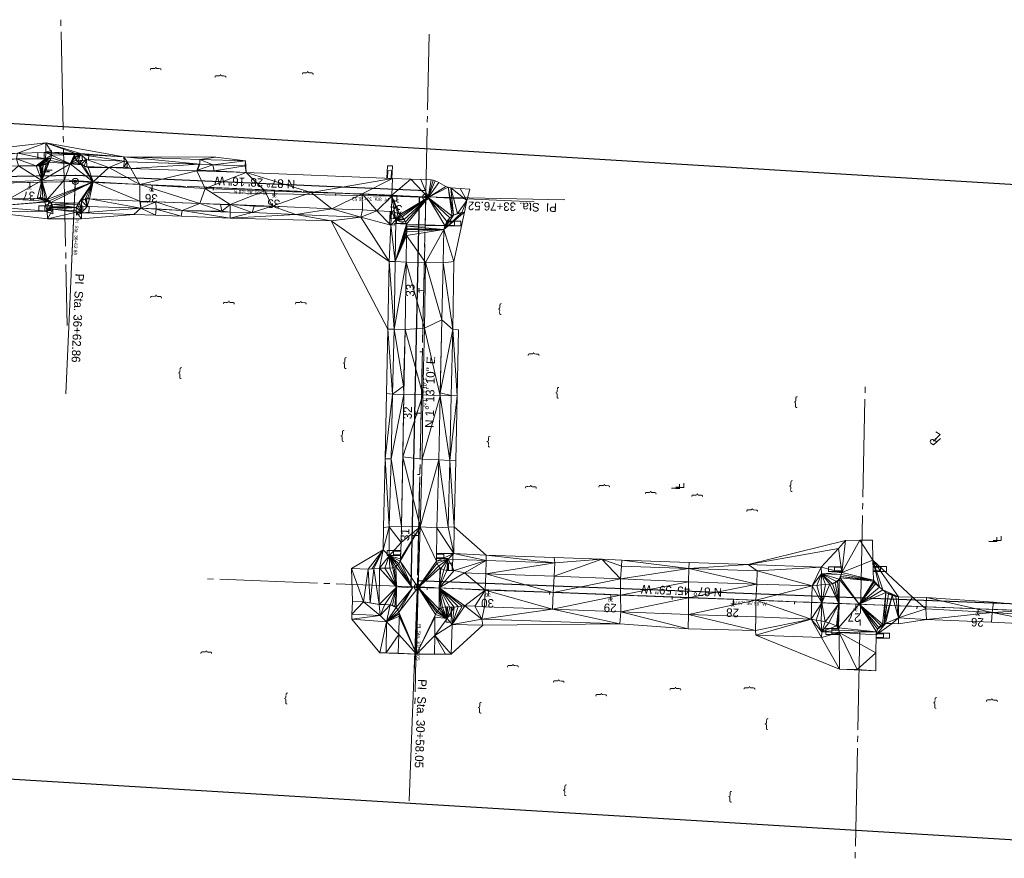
# Model space of a CAD drawing. Extents: x 2399984 to 2508823, y 556481 to 592637.
# Tile 59 of 158: x 2445104 to 2445907, y 557802 to 558486. Entities that reach past the tile are written whole.
import ezdxf
from ezdxf.enums import TextEntityAlignment as Align

# ---------------------------------------------------------------- set-up
doc = ezdxf.new("R2010")
doc.units = 0
doc.header["$MEASUREMENT"] = 0
doc.linetypes.add('cl20', pattern=[100, 5, -5, 80, -5, 5])
doc.linetypes.add('cl50', pattern=[100, 7.5, -7.5, 70, -7.5, 7.5])
for name, color, linetype, lineweight in [('DT_X_Triangles', 91, 'Continuous', 0), ('DV_X_Property_Line', 7, 'Continuous', 0), ('DV_X_Property_Line (Construction)', 7, 'Continuous', 0), ('DV_X_Text', 7, 'Continuous', 0), ('GE_P_CL_20', 7, 'cl20', 13), ('GE_P_CL_50', 7, 'cl50', 13), ('PV_P_Curb_Ramp', 120, 'Continuous', 13), ('RW_X_CL_20', 6, 'cl20', 0)]:
    doc.layers.add(name, color=color, linetype=linetype, lineweight=lineweight)
for name, color, linetype, lineweight, plot in [('GK_Visualization', 30, 'Continuous', 13, False), ('SC_Scratch1', 7, 'Continuous', 0, False), ('SC_Scratch2', 7, 'Continuous', 0, False)]:
    doc.layers.add(name, color=color, linetype=linetype, lineweight=lineweight, plot=plot)
doc.styles.add('Slanted-Normal LS 0.50', font='font31.shx', dxfattribs={"height": 0.14})
doc.styles.add('Style-font30', font='font30.shx')
doc.styles.add('Style-font31', font='font31.shx')

# ---------------------------------------------------------------- blocks, each defined once
blk = doc.blocks.new('X_33')
at = {"layer": 'GK_Visualization', "color": 1, "linetype": 'Continuous', "lineweight": 0}
for p, q in [((-0.07, -0.07), (0.07, 0.07)), ((-0.07, 0.07), (0.07, -0.07))]:
    blk.add_line(p, q, dxfattribs=at)
blk = doc.blocks.new('X_34')
at = {"layer": 'GK_Visualization', "color": 1, "linetype": 'Continuous', "lineweight": 0}
for p, q in [((-0.07, -0.07), (0.07, 0.07)), ((-0.07, 0.07), (0.07, -0.07))]:
    blk.add_line(p, q, dxfattribs=at)
blk = doc.blocks.new('X_35')
at = {"layer": 'GK_Visualization', "color": 1, "linetype": 'Continuous', "lineweight": 0}
for p, q in [((-0.07, -0.07), (0.07, 0.07)), ((-0.07, 0.07), (0.07, -0.07))]:
    blk.add_line(p, q, dxfattribs=at)
blk = doc.blocks.new('PLM_7')
at = {"layer": 'DV_X_Property_Line', "color": 7, "linetype": 'Continuous', "lineweight": 0}
blk.add_line((-0.04, 0.031), (0.025, 0.031), dxfattribs=at)
at = {"layer": 'DV_X_Property_Line', "color": 7, "linetype": 'Continuous', "lineweight": 0, "flags": 128}
for points in [[(-0.061, -0.048), (-0.022, 0.1), (0.03, 0.1)], [(0.013, 0.048), (-0.026, -0.1), (0.061, -0.1)]]:
    blk.add_lwpolyline(points, dxfattribs=at)
at = {"layer": 'DV_X_Property_Line', "color": 7, "linetype": 'Continuous', "lineweight": 0, "extrusion": (0, 0, -1)}
blk.add_arc((-0.024, 0.066), 0.0345, 98.6719, 269.529, dxfattribs=at)
at = {"layer": 'DV_X_Property_Line (Construction)', "color": 7, "linetype": 'Continuous', "lineweight": 30}
blk.add_point((0, 0), dxfattribs=at)

msp = doc.modelspace()

# ---------------------------------------------------------------- linework, layer by layer
at = {"layer": 'GE_P_CL_20'}
for p, q in [((2445148.88, 558354.26), (2443880.06, 558327.82)), ((2445434.95, 558341.62), (2445148.88, 558354.26)), ((2445428.17, 558023.23), (2445434.95, 558341.62)), ((2445970.84, 558002.07), (2445428.17, 558023.23))]:
    msp.add_line(p, q, dxfattribs=at)
at = {"layer": 'GE_P_CL_20', "linetype": 'Continuous'}
for p, q in [((2445111.75, 558353.48), (2445111.79, 558351.48)), ((2445148.83, 558353.26), (2445145.82, 558284.94)), ((2445161.73, 558353.69), (2445161.64, 558351.69)), ((2445211.68, 558351.48), (2445211.59, 558349.48)), ((2445261.63, 558349.28), (2445261.54, 558347.28)), ((2445311.58, 558347.07), (2445311.49, 558345.07)), ((2445361.53, 558344.86), (2445361.45, 558342.87)), ((2445433.95, 558341.64), (2445365.65, 558343.1)), ((2445411.48, 558342.66), (2445411.4, 558340.66)), ((2445434.38, 558315.11), (2445432.38, 558315.16)), ((2445433.32, 558265.12), (2445431.32, 558265.17)), ((2445432.25, 558215.14), (2445430.25, 558215.18)), ((2445431.19, 558165.15), (2445429.19, 558165.19)), ((2445430.13, 558115.16), (2445428.13, 558115.2)), ((2445429.06, 558065.17), (2445427.06, 558065.21)), ((2445428.13, 558022.23), (2445425.45, 557953.44)), ((2445436.22, 558022.92), (2445436.14, 558020.92)), ((2445486.18, 558020.97), (2445486.1, 558018.97)), ((2445536.14, 558019.02), (2445536.06, 558017.02)), ((2445586.1, 558017.07), (2445586.03, 558015.07)), ((2445636.07, 558015.12), (2445635.99, 558013.13)), ((2445686.03, 558013.18), (2445685.95, 558011.18)), ((2445735.99, 558011.23), (2445735.91, 558009.23)), ((2445785.95, 558009.28), (2445785.87, 558007.28)), ((2445835.91, 558007.33), (2445835.84, 558005.33)), ((2445885.88, 558005.38), (2445885.8, 558003.38))]:
    msp.add_line(p, q, dxfattribs=at)
for centre in [(2445148.88, 558354.26), (2445434.95, 558341.62), (2445428.17, 558023.23)]:
    msp.add_circle(centre, 1, dxfattribs=at)
at = {"layer": 'GE_P_CL_50'}
for p, q in [((2445148.88, 558354.26), (2443880.06, 558327.82)), ((2445434.95, 558341.62), (2445148.88, 558354.26)), ((2445428.17, 558023.23), (2445434.95, 558341.62)), ((2445970.84, 558002.07), (2445428.17, 558023.23))]:
    msp.add_line(p, q, dxfattribs=at)
at = {"layer": 'GE_P_CL_50', "linetype": 'Continuous'}
for p, q in [((2445111.75, 558353.48), (2445111.85, 558348.48)), ((2445148.77, 558351.76), (2445141.23, 558180.97)), ((2445211.68, 558351.48), (2445211.46, 558346.49)), ((2445548.57, 558339.2), (2445261.7, 558345.31)), ((2445311.58, 558347.07), (2445311.36, 558342.08)), ((2445411.48, 558342.66), (2445411.26, 558337.66)), ((2445433.32, 558265.12), (2445428.32, 558265.23)), ((2445431.19, 558165.15), (2445426.19, 558165.25)), ((2445429.06, 558065.17), (2445424.06, 558065.28)), ((2445428.07, 558020.74), (2445421.36, 557848.76)), ((2445486.18, 558020.97), (2445485.98, 558015.97)), ((2445586.1, 558017.07), (2445585.91, 558012.08)), ((2445686.03, 558013.18), (2445685.83, 558008.18)), ((2445785.95, 558009.28), (2445785.76, 558004.28)), ((2445885.88, 558005.38), (2445885.68, 558000.39))]:
    msp.add_line(p, q, dxfattribs=at)
for centre in [(2445148.88, 558354.26), (2445434.95, 558341.62), (2445428.17, 558023.23)]:
    msp.add_circle(centre, 2.5, dxfattribs=at)
at = {"layer": 'PV_P_Curb_Ramp'}
for p, q in [((2445123.46, 558377.84), (2445118.46, 558377.69)), ((2445118.46, 558377.69), (2445118.52, 558372.74)), ((2445123.46, 558377.84), (2445129.44, 558379.47)), ((2445123.46, 558377.84), (2445129.46, 558377.91)), ((2445123.46, 558377.84), (2445123.52, 558372.76)), ((2445129.4, 558375.62), (2445129.46, 558377.79)), ((2445129.46, 558377.91), (2445129.44, 558379.47)), ((2445154.19, 558375.68), (2445148.27, 558374.72)), ((2445154.19, 558375.68), (2445148.5, 558377.41)), ((2445159.96, 558375.96), (2445151.76, 558376.42)), ((2445154.19, 558375.68), (2445154.82, 558371.73)), ((2445159.96, 558375.96), (2445159.73, 558372.02)), ((2445123.52, 558372.76), (2445118.52, 558372.74)), ((2445123.52, 558372.76), (2445128.97, 558372.82)), ((2445123.52, 558372.76), (2445126.61, 558369.23)), ((2445154.82, 558371.73), (2445150.29, 558371)), ((2445154.82, 558371.73), (2445152.34, 558368.97)), ((2445158.17, 558372.09), (2445153.49, 558368.1)), ((2445159.73, 558372.02), (2445158.19, 558372.11)), ((2445403.29, 558356.86), (2445403.74, 558367.09)), ((2445407.74, 558366.92), (2445403.74, 558367.09)), ((2445407.28, 558356.7), (2445407.74, 558366.92)), ((2445407.56, 558362.92), (2445403.56, 558363.1)), ((2445403.79, 558356.84), (2445404.06, 558363.08)), ((2445406.78, 558356.72), (2445407.06, 558362.94)), ((2445407.28, 558356.7), (2445403.29, 558356.86)), ((2445124.18, 558334.39), (2445119.18, 558334.33)), ((2445119.23, 558329.97), (2445119.18, 558334.33)), ((2445124.18, 558334.39), (2445128.98, 558337.08)), ((2445124.18, 558334.39), (2445130.18, 558334.46)), ((2445124.23, 558330.09), (2445124.18, 558334.39)), ((2445130.53, 558331.67), (2445130.18, 558334.46)), ((2445150.22, 558334.22), (2445160.21, 558333.91)), ((2445155.22, 558334.08), (2445151.15, 558336.08)), ((2445155.06, 558328.56), (2445155.22, 558334.08)), ((2445160.06, 558328.42), (2445160.21, 558333.91)), ((2445124.23, 558330.09), (2445119.23, 558329.97)), ((2445124.22, 558330.39), (2445130.56, 558330.46)), ((2445124.23, 558330.09), (2445130.67, 558327.79)), ((2445130.57, 558329.87), (2445130.53, 558331.67)), ((2445130.67, 558327.79), (2445130.57, 558329.87)), ((2445155.06, 558328.56), (2445149.86, 558326.82)), ((2445149.9, 558328.7), (2445160.06, 558328.42)), ((2445405.8, 558329.76), (2445405.31, 558318.74)), ((2445406.3, 558329.73), (2445406.05, 558324.07)), ((2445409.28, 558329.33), (2445409.04, 558323.93)), ((2445409.78, 558329.2), (2445409.54, 558323.91)), ((2445409.31, 558318.57), (2445405.31, 558318.74)), ((2445417.17, 558323.57), (2445405.55, 558324.09)), ((2445409.31, 558318.57), (2445409.39, 558319.91)), ((2445409.39, 558319.91), (2445419.25, 558319.48)), ((2445411.17, 558323.84), (2445411, 558319.84)), ((2445411.02, 558320.34), (2445419.09, 558319.99)), ((2445411.15, 558323.34), (2445417.5, 558323.06)), ((2445411.17, 558323.84), (2445417.17, 558323.57)), ((2445417.17, 558323.57), (2445417.5, 558323.06)), ((2445417.5, 558323.06), (2445419.09, 558319.99)), ((2445419.09, 558319.99), (2445419.25, 558319.48)), ((2445450.43, 558317.95), (2445450.62, 558318.45)), ((2445450.43, 558317.95), (2445463.48, 558317.95)), ((2445450.62, 558318.45), (2445452.15, 558321.45)), ((2445450.62, 558318.45), (2445458.48, 558318.45)), ((2445452.15, 558321.45), (2445452.48, 558321.95)), ((2445452.15, 558321.45), (2445458.48, 558321.45)), ((2445452.48, 558321.95), (2445463.48, 558321.95)), ((2445458.48, 558317.95), (2445458.48, 558321.95)), ((2445463.48, 558317.95), (2445463.48, 558321.95)), ((2445414.6, 558052.99), (2445403.54, 558052.99)), ((2445403.54, 558048.99), (2445403.54, 558052.99)), ((2445408.54, 558048.99), (2445408.54, 558052.99)), ((2445414.58, 558052.49), (2445408.54, 558052.49)), ((2445414.6, 558052.99), (2445414.48, 558048.99)), ((2445414.48, 558048.99), (2445403.54, 558048.99)), ((2445414.49, 558049.49), (2445408.54, 558049.49)), ((2445443.75, 558050.56), (2445443.74, 558046.56)), ((2445443.74, 558047.06), (2445449.75, 558047.06)), ((2445443.74, 558046.56), (2445453.04, 558046.57)), ((2445443.75, 558050.56), (2445457.08, 558050.57)), ((2445443.75, 558050.06), (2445449.75, 558050.06)), ((2445449.75, 558050.56), (2445449.75, 558046.56)), ((2445453.04, 558046.57), (2445452.94, 558036.79)), ((2445457.08, 558050.57), (2445456.94, 558036.72)), ((2445452.94, 558036.79), (2445453.44, 558036.78)), ((2445457, 558042.6), (2445453, 558042.64)), ((2445453.5, 558042.63), (2445453.44, 558036.78)), ((2445453.44, 558036.78), (2445456.44, 558036.73)), ((2445456.5, 558042.6), (2445456.44, 558036.73)), ((2445456.44, 558036.73), (2445456.94, 558036.72)), ((2445775.1, 558039.8), (2445763.7, 558039.59)), ((2445763.7, 558035.83), (2445763.7, 558039.59)), ((2445768.7, 558035.83), (2445768.7, 558039.68)), ((2445775.11, 558039.3), (2445768.7, 558039.18)), ((2445768.7, 558036.33), (2445774.64, 558036.33)), ((2445774.64, 558035.83), (2445775.1, 558039.8)), ((2445800.08, 558039.83), (2445811.09, 558039.83)), ((2445800.08, 558039.83), (2445800.18, 558035.83)), ((2445800.1, 558039.33), (2445806.09, 558039.33)), ((2445800.17, 558036.33), (2445806.09, 558036.33)), ((2445806.09, 558039.83), (2445806.09, 558035.83)), ((2445811.09, 558039.83), (2445811.09, 558035.83)), ((2445763.7, 558035.83), (2445774.64, 558035.83)), ((2445800.18, 558035.83), (2445811.09, 558035.83)), ((2445451.71, 557994.5), (2445452.2, 558006.95)), ((2445452.41, 557999.48), (2445452.7, 558006.93)), ((2445455.41, 557999.57), (2445455.69, 558006.74)), ((2445455.72, 557994.55), (2445456.19, 558006.72)), ((2445451.91, 557999.5), (2445455.91, 557999.55)), ((2445451.71, 557994.5), (2445455.72, 557994.55)), ((2445761.44, 557989.42), (2445772, 557989.42)), ((2445761.44, 557989.42), (2445761.46, 557984.42)), ((2445766.44, 557989.42), (2445766.46, 557984.42)), ((2445766.45, 557988.92), (2445772.07, 557988.92)), ((2445772, 557989.42), (2445772.07, 557988.92)), ((2445772.07, 557988.92), (2445772.46, 557986.22)), ((2445761.46, 557984.42), (2445772.46, 557984.42)), ((2445766.46, 557984.92), (2445772.46, 557984.92)), ((2445772.46, 557986.22), (2445772.46, 557984.92)), ((2445772.46, 557984.92), (2445772.46, 557984.42)), ((2445802.46, 557981.58), (2445813.46, 557981.58)), ((2445802.47, 557982.08), (2445808.46, 557982.08)), ((2445802.54, 557985.08), (2445808.46, 557985.08)), ((2445802.61, 557985.58), (2445813.46, 557985.58)), ((2445808.46, 557981.58), (2445808.46, 557985.58)), ((2445813.46, 557981.58), (2445813.46, 557985.58))]:
    msp.add_line(p, q, dxfattribs=at)
at = {"layer": 'PV_P_Curb_Ramp', "flags": 128}
for points in [[(2445149.86, 558326.82), (2445149.85, 558329.33), (2445149.79, 558330.05)], [(2445452.2, 558006.95), (2445452.7, 558006.93), (2445455.69, 558006.74), (2445456.19, 558006.72)], [(2445802.61, 557985.58), (2445802.54, 557985.08), (2445802.47, 557982.08), (2445802.46, 557981.58)]]:
    msp.add_lwpolyline(points, dxfattribs=at)
at = {"layer": 'PV_P_Curb_Ramp'}
for centre, radius, start, end in [((2445121.25, 558375.38), 8.15, 311.06671, 1.71803), ((2445122.18, 558332.37), 8.27, 14.61009, 34.66785), ((2445405.58, 558313.91), 15.85, 74.64226, 89.20677)]:
    msp.add_arc(centre, radius, start, end, dxfattribs=at)
at = {"layer": 'PV_P_Curb_Ramp', "extrusion": (0, 0, -1)}
for centre, radius, start, end in [((-2445154.77, 558375.52), 6.56, 353.01452, 16.76419), ((-2445155.65, 558376.32), 7.55, 315.1937, 347.79015), ((-2445164.14, 558383.04), 18.35, 305.48167, 318.99598), ((-2445158.52, 558331.26), 8.81, 352.14434, 33.22522)]:
    msp.add_arc(centre, radius, start, end, dxfattribs=at)
at = {"layer": 'RW_X_CL_20'}
for p, q in [((2445137.18, 558486.34), (2445142.38, 558236.78)), ((2445426.14, 557927.78), (2445437.78, 558474.62)), ((2443880.06, 558327.82), (2445148.88, 558354.26)), ((2445148.88, 558354.26), (2445524.23, 558337.68)), ((2445785.41, 557801.75), (2445793.68, 558190.24)), ((2445256.83, 558029.92), (2446030.73, 557999.73))]:
    msp.add_line(p, q, dxfattribs=at)
at = {"layer": 'SC_Scratch1', "color": 4, "lineweight": 30}
for p, q in [((2446097.2, 558340.62), (2445010.62, 558406.67)), ((2446076.38, 557806.75), (2445077.09, 557867.49))]:
    msp.add_line(p, q, dxfattribs=at)
at = {"layer": 'SC_Scratch2', "color": 4, "linetype": 'Continuous', "lineweight": 30}
for p, q in [((2445148.77, 558359.26), (2443879.96, 558332.82)), ((2445435.17, 558346.62), (2445149.1, 558359.25)), ((2445423.17, 558023.34), (2445429.95, 558341.73)), ((2445971.03, 558007.06), (2445428.36, 558028.23))]:
    msp.add_line(p, q, dxfattribs=at)

# ---------------------------------------------------------------- block references
at = {"layer": 'DV_X_Property_Line', "color": 7, "linetype": 'Continuous', "lineweight": 0, "xscale": 50.00000000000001, "yscale": 50.00000000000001, "zscale": 50.00000000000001, "rotation": 148.0173766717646}
msp.add_blockref('PLM_7', (2445851.15, 558144.05), dxfattribs=at)
at = {"layer": 'GK_Visualization', "color": 1, "linetype": 'Continuous', "lineweight": 0}
for name, p in [('X_35', (2445148.88, 558354.26)), ('X_34', (2445434.95, 558341.62)), ('X_33', (2445428.17, 558023.23))]:
    msp.add_blockref(name, p, dxfattribs=at)

# ---------------------------------------------------------------- texts
at = {"layer": 'DV_X_Text', "style": 'Slanted-Normal LS 0.50'}
for s, rotation, p in [('}', 88.78052, (2445213.72, 558446.44)), ('}', 88.78052, (2445266.61, 558440.45)), ('}', 88.78052, (2445337.79, 558442.96)), ('L', 271.1936, (2445124.55, 558360.82)), ('L', 271.1936, (2445126.82, 558362.12)), ('}', 88.78052, (2445214.03, 558260.47)), ('}', 88.78052, (2445273.39, 558255.52)), ('}', 88.78052, (2445332.1, 558255.38)), ('}', 177.76645, (2445495.38, 558249.25)), ('}', 88.78052, (2445522.15, 558213.45)), ('}', 177.76645, (2445368.79, 558205.16)), ('}', 177.76645, (2445234.3, 558197)), ('}', 177.76645, (2445542.24, 558180.89)), ('}', 177.76645, (2445736.9, 558173.29)), ('}', 177.76645, (2445366.88, 558145.7)), ('}', 177.76645, (2445486.16, 558141.05)), ('}', 177.76645, (2445732.91, 558104.77)), ('}', 88.78052, (2445519.85, 558105.11)), ('}', 88.78052, (2445579.83, 558106.01)), ('}', 88.78052, (2445617.71, 558100.35)), ('L', 88.78052, (2445639.02, 558105.2)), ('L', 88.78052, (2445642.53, 558105.95)), ('}', 88.78052, (2445655.67, 558098.2)), ('}', 88.78052, (2445700.56, 558086.13)), ('L', 88.78052, (2445897.87, 558061.81)), ('L', 88.78052, (2445901.39, 558062.56)), ('}', 88.78052, (2445255.02, 557970.16)), ('}', 88.78052, (2445505.31, 557959.07)), ('}', 88.78052, (2445542.6, 557946.51)), ('}', 88.78052, (2445637.85, 557940.33)), ('}', 88.78052, (2445698.36, 557940.9)), ('}', 177.76645, (2445320.8, 557931.36)), ('}', 88.78052, (2445577.37, 557935.38)), ('}', 177.76645, (2445850.5, 557927.71)), ('}', 88.78052, (2445896.17, 557930.98)), ('}', 177.76645, (2445478.98, 557923.86)), ('}', 177.76645, (2445713.07, 557910.54)), ('}', 177.76645, (2445548.45, 557856.44)), ('}', 177.76645, (2445683.29, 557851.18))]:
    msp.add_text(s, height=7, rotation=rotation, dxfattribs=at).set_placement(p, align=Align.MIDDLE_CENTER)
at = {"layer": 'GE_P_CL_20', "linetype": 'Continuous', "style": 'Style-font31'}
for s, rotation, p in [('37', 181.1936, (2445111.44, 558350.48)), ('36', 177.47113, (2445211.45, 558348.49)), ('35', 177.47113, (2445311.37, 558344.08)), ('34', 177.47113, (2445411.22, 558339.67)), ('33', 88.78052, (2445430.32, 558265.23)), ('32', 88.78052, (2445428.19, 558165.21)), ('31', 88.78052, (2445426.07, 558065.45)), ('30', 177.76645, (2445485.92, 558017.98)), ('29', 177.76645, (2445585.91, 558014.08)), ('28', 177.76645, (2445685.82, 558010.18)), ('27', 177.76645, (2445785.46, 558006.3)), ('26', 177.76645, (2445885.66, 558002.39))]:
    msp.add_text(s, height=2.8, rotation=rotation, dxfattribs=at).set_placement(p, align=Align.CENTER)
for s, rotation, p in [('N 87%%d 28\' 16" W', 357.47113, (2445292.06, 558346.53)), ('N 1%%d 13\' 10" E', 88.78052, (2445432.96, 558182.4)), ('N 87%%d 45\' 59" W', 357.76645, (2445699.66, 558011.24))]:
    msp.add_text(s, height=2.8, rotation=rotation, dxfattribs=at).set_placement(p, align=Align.TOP_CENTER)
for s, rotation, p in [('PI  Sta. 33+76.52', 178.78052, (2445404.92, 558340.86)), ('PI  Sta. 36+62.86', 267.47113, (2445148.95, 558324.22)), ('PI  Sta. 30+58.05', 267.76645, (2445428.4, 557993.2))]:
    msp.add_text(s, height=2.8, rotation=rotation, dxfattribs=at).set_placement(p)
at = {"layer": 'GE_P_CL_50', "linetype": 'Continuous', "style": 'Style-font31'}
for s, rotation, p in [('N 87%%d 28\' 16" W', 177.47113, (2445295.21, 558349.94)), ('N 1%%d 13\' 10" E', 88.78052, (2445435.06, 558182.35)), ('N 87%%d 45\' 59" W', 177.76645, (2445643.56, 558016.59))]:
    msp.add_text(s, height=7, rotation=rotation, dxfattribs=at).set_placement(p, align=Align.TOP_CENTER)
for s, rotation, p in [('37', 181.1936, (2445110.97, 558345.96)), ('36', 177.47113, (2445211.1, 558344)), ('35', 177.47113, (2445311.06, 558339.59)), ('34', 177.47113, (2445410.82, 558335.18)), ('33', 88.78052, (2445425.82, 558265.39)), ('32', 88.78052, (2445423.69, 558165.31)), ('31', 88.78052, (2445421.57, 558065.86)), ('30', 177.76645, (2445485.53, 558013.49)), ('29', 177.76645, (2445585.62, 558009.59)), ('28', 177.76645, (2445685.51, 558005.69)), ('27', 177.76645, (2445784.72, 558001.82)), ('26', 177.76645, (2445885.34, 557997.9))]:
    msp.add_text(s, height=7, rotation=rotation, dxfattribs=at).set_placement(p, align=Align.CENTER)
for s, rotation, p in [('PI  Sta. 33+76.52', 178.78052, (2445542.03, 558336.38)), ('PI  Sta. 36+62.86', 267.47113, (2445149.07, 558279.17)), ('PI  Sta. 30+58.05', 267.76645, (2445428.74, 557948.15))]:
    msp.add_text(s, height=7, rotation=rotation, dxfattribs=at).set_placement(p)
at = {"layer": 'GK_Visualization', "color": 1, "style": 'Style-font30'}
for s, p in [('TEMP12', (2445148.88, 558354.26)), ('TEMP11', (2445434.95, 558341.62)), ('TEMP10', (2445428.17, 558023.23))]:
    msp.add_text(s, height=0.14, dxfattribs=at).set_placement(p, align=Align.RIGHT)

# ---------------------------------------------------------------- meshes
at = {"layer": 'DT_X_Triangles'}
mesh = msp.add_polyface(dxfattribs=at)
corners = [(2445033.35, 558333.34), (2445072.12, 558339.49), (2445078.7, 558333.87), (2445034.35, 558352.75), (2445087.7, 558353.67), (2445034.84, 558329.09), (2445078.75, 558329.17), (2445036.78, 558375.83), (2445124.88, 558385.68), (2445101.67, 558377.27), (2445042.72, 558371.14), (2445100.93, 558372.62), (2445047.22, 558365.84), (2445102.7, 558367.04), (2445095, 558339.99), (2445126.1, 558330.11), (2445127.38, 558337.85), (2445123.98, 558337.48), (2445126.17, 558323.88), (2445121.69, 558355.02), (2445117.87, 558340.5), (2445124.53, 558372.77), (2445117.1, 558367.05), (2445125.03, 558377.86), (2445118.45, 558367.2), (2445119.67, 558366.95), (2445120.61, 558341.37), (2445118.38, 558340.56), (2445118.89, 558340.64), (2445119.46, 558367.17), (2445120.12, 558340.78), (2445120.47, 558367.13), (2445121.36, 558340.88), (2445122.36, 558340.78), (2445121.59, 558367.24), (2445121.86, 558340.86)]
mesh.append_faces([[corners[k] for k in face] for face in [(0, 1, 2), (3, 4, 1), (5, 2, 6), (7, 8, 9), (7, 9, 10), (10, 9, 11), (10, 11, 12), (12, 13, 4), (12, 11, 13), (1, 14, 2), (1, 4, 14), (2, 15, 6), (2, 14, 16), (2, 16, 17), (2, 17, 15), (6, 15, 18), (4, 19, 14), (4, 13, 19), (14, 19, 20), (14, 20, 16), (11, 21, 22), (11, 22, 13), (11, 9, 21), (9, 8, 23), (9, 23, 21), (13, 22, 19), (22, 24, 25), (22, 25, 19), (22, 21, 24), (20, 19, 26), (20, 26, 27), (20, 27, 16), (27, 26, 28), (24, 21, 29), (24, 29, 25), (28, 26, 30), (29, 31, 25), (25, 31, 19), (30, 26, 32), (30, 32, 33), (31, 34, 19), (26, 35, 32)]])
mesh = msp.add_polyface(dxfattribs=at)
corners = [(2445119.46, 558367.17), (2445124.53, 558372.77), (2445120.47, 558367.13), (2445121.59, 558367.24), (2445122.69, 558367.52), (2445121.69, 558355.02), (2445125.26, 558368.39), (2445126.43, 558369.09), (2445127.5, 558370.11), (2445144.7, 558368.54), (2445124.49, 558368.71), (2445125.03, 558377.86), (2445129.41, 558375.72), (2445129.16, 558373.53), (2445128.4, 558371.44), (2445124.88, 558385.68), (2445153.09, 558377.17), (2445148.5, 558377.41), (2445129.49, 558378.24), (2445129.45, 558376.98), (2445148.27, 558376.19), (2445148.38, 558376.8), (2445148.29, 558374.62), (2445148.65, 558373.48), (2445149.63, 558371.82), (2445151, 558370.23), (2445152.73, 558368.64), (2445154.07, 558367.72), (2445153.16, 558376.34)]
mesh.append_faces([[corners[k] for k in face] for face in [(0, 1, 2), (2, 1, 3), (3, 1, 4), (5, 4, 6), (5, 6, 7), (5, 7, 8), (5, 8, 9), (4, 10, 6), (4, 1, 10), (10, 7, 6), (10, 1, 7), (1, 11, 12), (1, 12, 13), (1, 13, 14), (1, 14, 8), (1, 8, 7), (15, 16, 17), (15, 17, 18), (15, 18, 11), (11, 18, 19), (11, 19, 12), (8, 14, 9), (14, 13, 9), (13, 12, 9), (12, 19, 20), (12, 20, 9), (19, 18, 20), (18, 17, 21), (18, 21, 20), (9, 20, 22), (9, 22, 23), (9, 23, 24), (9, 24, 25), (9, 25, 26), (9, 26, 27), (20, 21, 28), (20, 28, 22), (22, 28, 23), (21, 17, 16), (21, 16, 28), (23, 28, 24), (24, 28, 25)]])
mesh = msp.add_polyface(dxfattribs=at)
corners = [(2445124.88, 558385.68), (2445188.66, 558374.34), (2445153.09, 558377.17), (2445144.7, 558368.54), (2445154.07, 558367.72), (2445163.53, 558354), (2445151, 558370.23), (2445158.17, 558372.09), (2445154.03, 558368.56), (2445152.73, 558368.64), (2445153.16, 558376.34), (2445151.46, 558336.54), (2445152.44, 558337.64), (2445154.61, 558339.16), (2445154.13, 558338.51), (2445188.78, 558370.78), (2445156.18, 558366.77), (2445157.13, 558339.96), (2445158.52, 558333.96), (2445158.44, 558366.38), (2445159.56, 558365.64), (2445159.31, 558340.84), (2445157.94, 558340.05), (2445158.12, 558340.06), (2445160.64, 558339.98), (2445176.38, 558365.66), (2445201.6, 558338.16), (2445202.38, 558332.47), (2445201.62, 558351.68), (2445188.52, 558366.07), (2445194.31, 558364.93), (2445191.27, 558370.38), (2445191.17, 558366)]
mesh.append_faces([[corners[k] for k in face] for face in [(0, 1, 2), (3, 4, 5), (6, 7, 8), (6, 8, 9), (6, 10, 7), (11, 5, 12), (12, 5, 13), (12, 13, 14), (9, 8, 4), (2, 1, 10), (10, 15, 7), (10, 1, 15), (8, 7, 16), (8, 16, 4), (4, 16, 5), (14, 13, 17), (14, 17, 18), (13, 5, 17), (16, 7, 19), (16, 19, 20), (16, 20, 5), (17, 5, 21), (17, 21, 22), (17, 22, 18), (22, 21, 23), (22, 23, 18), (23, 21, 24), (23, 24, 18), (7, 15, 25), (7, 25, 19), (19, 25, 20), (21, 5, 24), (20, 25, 5), (24, 5, 26), (24, 26, 27), (5, 28, 26), (5, 25, 28), (25, 15, 29), (25, 29, 30), (29, 15, 31), (29, 31, 32), (1, 31, 15)]])
mesh = msp.add_polyface(dxfattribs=at)
corners = [(2445176.38, 558365.66), (2445194.31, 558364.93), (2445201.62, 558351.68), (2445188.52, 558366.07), (2445191.17, 558366), (2445188.66, 558374.34), (2445263.69, 558374.21), (2445250.6, 558372.23), (2445250.51, 558368.45), (2445191.27, 558370.38), (2445250.12, 558368.31), (2445248.14, 558363.03), (2445201.6, 558338.16), (2445214.66, 558337.64), (2445202.31, 558337.68), (2445250.6, 558336.36), (2445254.98, 558348.61), (2445248.78, 558363.46), (2445262.41, 558363.09), (2445288.31, 558361.56), (2445261.14, 558367.89), (2445287.93, 558370.99), (2445275.39, 558335.44), (2445303.63, 558346.63), (2445287.73, 558367), (2445275.39, 558335.37), (2445309.63, 558333.99), (2445341.46, 558345.2), (2445407.74, 558356.68), (2445358.39, 558332.04), (2445383.21, 558344.12), (2445407.35, 558343.01), (2445407.24, 558342.41), (2445395.06, 558330.39)]
mesh.append_faces([[corners[k] for k in face] for face in [(0, 1, 2), (3, 4, 1), (5, 6, 7), (5, 7, 8), (5, 8, 9), (4, 9, 1), (9, 10, 1), (9, 8, 10), (1, 11, 2), (1, 10, 11), (12, 13, 14), (12, 2, 15), (12, 15, 13), (2, 11, 16), (2, 16, 15), (11, 10, 8), (11, 8, 17), (11, 17, 18), (11, 18, 19), (11, 19, 16), (17, 20, 18), (17, 8, 20), (8, 7, 20), (7, 6, 21), (7, 21, 20), (15, 16, 22), (16, 19, 23), (16, 23, 22), (20, 24, 18), (20, 21, 24), (18, 24, 19), (25, 22, 23), (25, 23, 26), (24, 21, 19), (19, 27, 23), (19, 28, 27), (23, 27, 26), (26, 27, 29), (27, 28, 30), (27, 30, 29), (30, 31, 32), (30, 32, 33), (30, 28, 31)]])
mesh = msp.add_polyface(dxfattribs=at)
corners = [(2445118.38, 558340.56), (2445118.89, 558340.64), (2445127.38, 558337.85), (2445120.12, 558340.78), (2445122.36, 558340.78), (2445120.61, 558341.37), (2445121.69, 558355.02), (2445121.86, 558340.86), (2445121.36, 558340.88), (2445121.59, 558367.24), (2445122.69, 558367.52), (2445140.08, 558355.51), (2445126.11, 558339.66), (2445124.25, 558340.36), (2445144.7, 558368.54), (2445123.98, 558337.48), (2445126.1, 558330.11), (2445130.37, 558332.95), (2445130.53, 558331.67), (2445126.17, 558323.88), (2445129.8, 558335.65), (2445130.22, 558334.23), (2445163.53, 558354), (2445127.75, 558338.53), (2445149.85, 558329.33), (2445154.02, 558323.71), (2445129.03, 558336.98), (2445151.46, 558336.54), (2445150.82, 558335.55), (2445149.89, 558333.07), (2445149.74, 558330.42), (2445153.98, 558328.59), (2445152.44, 558337.64)]
mesh.append_faces([[corners[k] for k in face] for face in [(0, 1, 2), (1, 3, 2), (3, 4, 2), (5, 6, 4), (5, 4, 7), (8, 7, 4), (9, 10, 6), (6, 11, 12), (6, 12, 13), (6, 13, 4), (6, 14, 11), (4, 13, 2), (15, 2, 16), (13, 12, 2), (16, 17, 18), (16, 18, 19), (16, 2, 20), (16, 20, 21), (16, 21, 17), (12, 22, 23), (12, 23, 2), (12, 11, 22), (19, 24, 25), (19, 18, 24), (2, 26, 20), (2, 23, 26), (23, 22, 26), (26, 27, 28), (26, 28, 20), (26, 22, 27), (20, 28, 29), (20, 29, 21), (21, 29, 17), (17, 29, 18), (18, 29, 30), (18, 30, 24), (11, 14, 22), (30, 31, 24), (30, 29, 31), (29, 28, 31), (28, 27, 32), (28, 32, 31)]])
mesh = msp.add_polyface(dxfattribs=at)
corners = [(2445405.08, 558288.96), (2445406.46, 558318.67), (2445409.98, 558288.81), (2445409.18, 558233.6), (2445406.9, 558329.7), (2445410.58, 558322.9), (2445407.24, 558342.41), (2445409.58, 558329.25), (2445407.35, 558343.01), (2445436.87, 558341.28), (2445413.78, 558327.28), (2445412.13, 558328.25), (2445407.74, 558356.68), (2445422.75, 558356.02), (2445419.46, 558313.09), (2445419.25, 558310.18), (2445418.88, 558288.53), (2445419.27, 558319.4), (2445419.61, 558317.71), (2445419.67, 558316.01), (2445414.89, 558326.4), (2445415.82, 558325.42), (2445417.42, 558323.19), (2445418.5, 558321.35), (2445434.71, 558288.01), (2445433.97, 558234.44), (2445449.68, 558314.94), (2445450.62, 558318.46), (2445419.62, 558315.03), (2445431.06, 558355.79), (2445439.36, 558355.55)]
mesh.append_faces([[corners[k] for k in face] for face in [(0, 1, 2), (0, 2, 3), (1, 4, 5), (1, 5, 2), (4, 6, 7), (4, 7, 5), (6, 8, 9), (6, 9, 10), (6, 10, 11), (6, 11, 7), (8, 12, 13), (8, 13, 9), (7, 11, 5), (2, 14, 15), (2, 15, 16), (2, 5, 17), (2, 17, 18), (2, 18, 19), (2, 19, 14), (5, 11, 10), (5, 10, 20), (5, 20, 21), (5, 21, 22), (5, 22, 23), (5, 23, 17), (10, 9, 20), (20, 9, 21), (21, 9, 22), (22, 9, 23), (23, 9, 17), (16, 15, 24), (16, 24, 25), (15, 14, 26), (15, 26, 24), (17, 9, 27), (17, 27, 18), (14, 28, 26), (14, 19, 28), (18, 26, 19), (28, 19, 26), (13, 29, 9), (29, 30, 9)]])
mesh = msp.add_polyface(dxfattribs=at)
corners = [(2445419.61, 558317.71), (2445450.62, 558318.46), (2445449.68, 558314.94), (2445430.37, 558072.41), (2445445.66, 558127.11), (2445443.89, 558071.59), (2445443.72, 558044.32), (2445432.09, 558127.62), (2445446.76, 558179.24), (2445433.97, 558234.44), (2445434.71, 558288.01), (2445448.2, 558241.19), (2445449.32, 558287.72), (2445436.87, 558341.28), (2445439.36, 558355.55), (2445440.97, 558355.36), (2445442.53, 558354.92), (2445445.55, 558353.52), (2445451.49, 558350.23), (2445453.25, 558349.57), (2445456.5, 558326.02), (2445454.66, 558324.5), (2445452.31, 558321.7), (2445457.81, 558050.52), (2445453.15, 558045.84), (2445444.16, 558042.57), (2445453.35, 558072.03), (2445445.43, 558040.25), (2445447.33, 558038.42), (2445446.68, 558038.93), (2445454.69, 558126.43), (2445446.86, 558181.85), (2445455.82, 558179.56), (2445457.17, 558233.3), (2445449.68, 558037.23), (2445458.03, 558288.81), (2445457.56, 558326.72), (2445452.29, 558036.8), (2445458.09, 558036.7), (2445455.34, 558349.17)]
mesh.append_faces([[corners[k] for k in face] for face in [(0, 1, 2), (3, 4, 5), (3, 5, 6), (7, 8, 4), (9, 10, 11), (9, 11, 8), (10, 2, 12), (10, 12, 11), (13, 14, 15), (13, 15, 16), (13, 16, 17), (13, 17, 18), (13, 18, 19), (13, 19, 20), (13, 20, 21), (13, 21, 22), (13, 22, 1), (6, 5, 23), (6, 23, 24), (6, 24, 25), (5, 4, 26), (5, 26, 23), (25, 24, 27), (27, 24, 28), (27, 28, 29), (4, 8, 30), (4, 30, 26), (8, 31, 32), (8, 32, 30), (8, 11, 31), (31, 11, 33), (31, 33, 32), (28, 24, 34), (11, 12, 33), (12, 2, 35), (12, 35, 33), (2, 1, 22), (2, 22, 21), (2, 21, 36), (34, 24, 37), (37, 24, 38), (19, 39, 36)]])
mesh = msp.add_polyface(dxfattribs=at)
corners = [(2445149.85, 558329.33), (2445153.98, 558328.59), (2445154.02, 558323.71), (2445152.44, 558337.64), (2445154.13, 558338.51), (2445158.52, 558333.96), (2445202.38, 558332.47), (2445196.84, 558327.39), (2445160.64, 558339.98), (2445202.38, 558332.46), (2445214.36, 558326.85), (2445201.6, 558338.16), (2445202.31, 558337.68), (2445214.66, 558337.64), (2445214.98, 558332.04), (2445215, 558331.66), (2445235.49, 558326), (2445250.6, 558336.36), (2445236.27, 558330.52), (2445215.05, 558332.04), (2445268.49, 558329.96), (2445275.31, 558329.35), (2445275.29, 558324.26), (2445275.39, 558335.37), (2445267.43, 558335.54), (2445275.39, 558335.44), (2445293.33, 558328.82), (2445309.63, 558333.99), (2445294.87, 558334.19), (2445328.97, 558327.23), (2445358.39, 558332.04), (2445381.88, 558325.05), (2445383.21, 558344.12), (2445383.23, 558331.07), (2445395.06, 558330.39), (2445407.24, 558342.41), (2445406.9, 558329.7)]
mesh.append_faces([[corners[k] for k in face] for face in [(0, 1, 2), (3, 4, 1), (1, 4, 5), (1, 5, 6), (1, 6, 7), (5, 8, 6), (7, 6, 9), (7, 9, 10), (11, 12, 6), (12, 13, 6), (6, 13, 14), (6, 14, 9), (9, 14, 15), (9, 15, 10), (10, 15, 16), (13, 17, 18), (13, 18, 19), (13, 19, 14), (14, 19, 15), (15, 19, 18), (15, 18, 16), (18, 17, 20), (18, 20, 21), (18, 21, 22), (17, 23, 24), (17, 24, 20), (17, 25, 23), (24, 23, 20), (20, 23, 21), (22, 21, 26), (21, 23, 26), (23, 27, 28), (23, 28, 26), (26, 28, 27), (26, 27, 29), (27, 30, 29), (29, 30, 31), (30, 32, 33), (30, 33, 31), (31, 33, 34), (32, 34, 33), (34, 35, 36)]])
mesh = msp.add_polyface(dxfattribs=at)
corners = [(2445449.68, 558314.94), (2445457.56, 558326.72), (2445464.44, 558329.04), (2445466.73, 558329.13), (2445458.03, 558288.81), (2445453.15, 558045.84), (2445457.81, 558050.52), (2445484.17, 558044.73), (2445458.09, 558036.7), (2445453.25, 558349.57), (2445456.5, 558326.02), (2445453.35, 558072.03), (2445458.19, 558072.23), (2445454.69, 558126.43), (2445454.66, 558324.5), (2445456.53, 558326.01), (2445455.82, 558179.56), (2445460.69, 558179.39), (2445459.48, 558126.19), (2445455.34, 558349.17), (2445463.08, 558348.52), (2445468.53, 558338.68), (2445460.87, 558328.26), (2445457.17, 558233.3), (2445461.68, 558233.29), (2445484.31, 558049.3), (2445466.63, 558034.91), (2445470.83, 558347.88), (2445484.08, 558034.04), (2445540.33, 558042.95), (2445539.83, 558047.31), (2445539.72, 558031.97), (2445578.55, 558046.07), (2445595.01, 558045.2), (2445594.61, 558040.34), (2445593.92, 558029.92), (2445649.63, 558038.32), (2445649.92, 558043.21), (2445698.04, 558041.54), (2445705.52, 558036.46), (2445777.57, 558061.11), (2445771.86, 558054.73), (2445757.62, 558039.31), (2445774.56, 558035.17)]
mesh.append_faces([[corners[k] for k in face] for face in [(0, 1, 2), (0, 2, 3), (0, 3, 4), (5, 6, 7), (5, 7, 8), (9, 1, 10), (11, 12, 6), (11, 13, 12), (14, 10, 15), (14, 15, 1), (13, 16, 17), (13, 17, 18), (13, 18, 12), (19, 20, 21), (19, 21, 22), (19, 22, 1), (16, 23, 17), (10, 1, 15), (23, 24, 17), (1, 22, 2), (6, 12, 25), (6, 25, 7), (8, 7, 26), (22, 21, 2), (20, 27, 21), (2, 21, 3), (26, 7, 28), (28, 7, 29), (7, 25, 29), (25, 30, 29), (31, 29, 32), (30, 32, 29), (32, 33, 34), (32, 34, 35), (34, 33, 36), (33, 37, 36), (36, 37, 38), (36, 38, 39), (38, 40, 41), (38, 41, 42), (38, 42, 39), (42, 41, 43)]])
mesh = msp.add_polyface(dxfattribs=at)
corners = [(2445153.98, 558328.59), (2445196.84, 558327.39), (2445154.02, 558323.71), (2445235.49, 558326), (2445236.27, 558330.52), (2445275.29, 558324.26), (2445293.33, 558328.82), (2445328.97, 558327.23), (2445357.87, 558322.19), (2445381.88, 558325.05), (2445405.08, 558288.96), (2445404.16, 558233.6), (2445374.4, 558038.28), (2445400.14, 558053.55), (2445387.92, 558037.85), (2445384.17, 558011.05), (2445375.09, 558011.44), (2445374.56, 557996.89), (2445374.77, 558000.99), (2445397.79, 557999.92), (2445402.93, 557994.85), (2445397.58, 557969.53), (2445395.06, 558330.39), (2445406.46, 558318.67), (2445389.61, 558010.18), (2445396.96, 558009), (2445392.63, 558038.22), (2445391.19, 558038.14), (2445397.35, 558038.59), (2445406.9, 558329.7), (2445411.1, 558023.01), (2445401.47, 558008.86), (2445401.5, 558038.64), (2445411.14, 558023.32), (2445405.04, 558048.62), (2445402.58, 557969.62), (2445412.42, 557969.32), (2445405.97, 558008.72), (2445400.36, 558071.82), (2445405.21, 558072.3), (2445401.83, 558127.93), (2445405.65, 558038.61)]
mesh.append_faces([[corners[k] for k in face] for face in [(0, 1, 2), (3, 4, 5), (5, 6, 7), (5, 7, 8), (7, 9, 8), (8, 9, 10), (8, 10, 11), (12, 13, 14), (12, 14, 15), (12, 15, 16), (17, 18, 19), (17, 19, 20), (17, 20, 21), (18, 15, 19), (18, 16, 15), (9, 22, 23), (9, 23, 10), (15, 14, 24), (15, 24, 25), (15, 25, 19), (14, 26, 24), (14, 13, 27), (14, 27, 26), (24, 26, 25), (27, 13, 26), (26, 13, 28), (26, 28, 25), (22, 29, 23), (25, 28, 30), (25, 30, 31), (25, 31, 19), (28, 32, 33), (28, 13, 34), (28, 34, 32), (21, 20, 35), (21, 35, 36), (19, 31, 37), (19, 37, 20), (13, 38, 39), (13, 39, 34), (38, 40, 39), (32, 34, 41)]])
mesh = msp.add_polyface(dxfattribs=at)
corners = [(2445401.83, 558127.93), (2445402.95, 558181.15), (2445407.83, 558180.76), (2445406.69, 558127.93), (2445405.21, 558072.3), (2445404.16, 558233.6), (2445405.08, 558288.96), (2445409.18, 558233.6), (2445405.04, 558048.62), (2445414.8, 558059.49), (2445414.39, 558046.28), (2445413.99, 558044.27), (2445412.99, 558042.42), (2445412.04, 558041.31), (2445410.46, 558040.01), (2445409.29, 558039.34), (2445408.1, 558038.92), (2445405.65, 558038.61), (2445415.21, 558072.7), (2445417.16, 558180.24), (2445416.72, 558187.09), (2445409.98, 558288.81), (2445418.88, 558288.53), (2445418.06, 558233.43), (2445430.37, 558072.41), (2445428.85, 558022.76), (2445416.25, 558129.43), (2445432.6, 558180.21), (2445432.09, 558127.62), (2445433.97, 558234.44), (2445443.72, 558044.32), (2445444.16, 558042.57), (2445445.66, 558127.11), (2445446.76, 558179.24)]
mesh.append_faces([[corners[k] for k in face] for face in [(0, 1, 2), (0, 2, 3), (0, 3, 4), (1, 5, 2), (5, 6, 7), (5, 7, 2), (8, 4, 9), (8, 9, 10), (8, 10, 11), (8, 11, 12), (8, 12, 13), (8, 13, 14), (8, 14, 15), (8, 15, 16), (8, 16, 17), (4, 3, 18), (4, 18, 9), (3, 2, 19), (3, 19, 18), (2, 7, 20), (2, 20, 19), (7, 21, 22), (7, 22, 23), (7, 23, 20), (11, 24, 25), (11, 10, 24), (10, 9, 24), (9, 18, 24), (18, 26, 24), (18, 19, 26), (26, 27, 28), (26, 28, 24), (26, 19, 27), (20, 23, 19), (19, 23, 27), (23, 22, 29), (23, 29, 27), (25, 24, 30), (25, 30, 31), (24, 28, 32), (28, 27, 33), (27, 29, 33)]])
mesh = msp.add_polyface(dxfattribs=at)
corners = [(2445770.23, 557991.56), (2445772.06, 558009.61), (2445771.05, 557991.13), (2445771.92, 557990), (2445772.19, 557988.11), (2445770.27, 558027.64), (2445772.38, 558029.59), (2445770.97, 558027.94), (2445772.29, 558009.79), (2445771.71, 557990.52), (2445771.86, 558054.73), (2445777.57, 558061.11), (2445774.56, 558035.17), (2445788.79, 558009.23), (2445802.82, 557986.54), (2445772.46, 557986.22), (2445774.14, 558033.5), (2445773.72, 558031.83), (2445773.17, 558030.67), (2445802.49, 557984.19), (2445802.33, 557969.49), (2445787.13, 557955.75), (2445772.55, 557956.07), (2445802.18, 557954.79), (2445800.5, 558028.04), (2445800.35, 558028.94), (2445789.15, 558061.54), (2445799.95, 558045.27), (2445800.88, 558027.22), (2445802.14, 558025.77), (2445805.35, 558023.19), (2445807.92, 558020.91), (2445807.73, 557992.91), (2445806.3, 557991.91), (2445804.66, 557990.16), (2445803.73, 557988.76), (2445799.55, 558061.59)]
mesh.append_faces([[corners[k] for k in face] for face in [(0, 1, 2), (0, 3, 4), (5, 6, 7), (7, 6, 8), (2, 1, 9), (2, 9, 3), (9, 8, 3), (9, 1, 8), (10, 11, 12), (3, 8, 13), (3, 13, 14), (3, 14, 4), (4, 14, 15), (8, 6, 13), (6, 16, 17), (6, 17, 18), (6, 18, 13), (15, 14, 19), (15, 19, 20), (15, 20, 21), (15, 21, 22), (22, 21, 23), (18, 17, 24), (18, 24, 13), (17, 16, 25), (17, 25, 24), (16, 12, 25), (12, 11, 26), (12, 26, 27), (12, 27, 25), (21, 20, 23), (13, 24, 28), (13, 28, 29), (13, 29, 30), (13, 30, 31), (13, 32, 33), (13, 33, 34), (13, 34, 35), (13, 35, 14), (26, 36, 27), (25, 29, 28), (25, 28, 24)]])
mesh = msp.add_polyface(dxfattribs=at)
corners = [(2445466.63, 558034.91), (2445484.08, 558034.04), (2445483.56, 558020.74), (2445466.97, 558007.8), (2445474.94, 558007.48), (2445480.69, 557996.84), (2445482.92, 558007.16), (2445593.42, 557993.09), (2445481.49, 557991.99), (2445538.37, 558005.16), (2445539.04, 558018.67), (2445540.33, 558042.95), (2445539.72, 558031.97), (2445594.15, 558003.01), (2445593.82, 558016.62), (2445593.92, 558029.92), (2445578.55, 558046.07), (2445649.17, 557989.16), (2445649.53, 558014.46), (2445649.52, 558027.53), (2445594.61, 558040.34), (2445649.63, 558038.32), (2445649.39, 558000.89), (2445704.21, 557987.72), (2445704.36, 558012.38), (2445704.36, 557998.79), (2445705.27, 558025.6), (2445705.52, 558036.46), (2445749.61, 557997.01), (2445704.44, 557983.85), (2445750.44, 558024.1), (2445758.04, 557982.05)]
mesh.append_faces([[corners[k] for k in face] for face in [(0, 1, 2), (3, 4, 5), (3, 2, 4), (4, 2, 6), (4, 6, 5), (5, 7, 8), (5, 6, 9), (5, 9, 7), (6, 2, 9), (2, 1, 10), (2, 10, 9), (1, 11, 12), (1, 12, 10), (9, 13, 7), (9, 10, 14), (9, 14, 13), (10, 15, 14), (10, 12, 15), (12, 16, 15), (7, 13, 17), (14, 18, 13), (14, 15, 19), (14, 19, 18), (15, 20, 21), (15, 21, 19), (13, 18, 22), (13, 22, 17), (17, 22, 23), (22, 24, 25), (22, 25, 23), (22, 18, 24), (19, 26, 18), (19, 21, 26), (18, 26, 24), (21, 27, 26), (23, 28, 29), (23, 25, 28), (25, 24, 28), (24, 30, 28), (24, 26, 30), (29, 28, 31), (26, 27, 30)]])
mesh = msp.add_polyface(dxfattribs=at)
corners = [(2445788.79, 558009.23), (2445807.92, 558020.91), (2445810.59, 558018.85), (2445807.73, 557992.91), (2445799.95, 558045.27), (2445832.2, 558014.91), (2445820.72, 558015.17), (2445805.35, 558023.19), (2445800.35, 558028.94), (2445802.14, 558025.77), (2445802.49, 557984.19), (2445802.82, 557986.54), (2445803.73, 557988.76), (2445810.29, 557993.48), (2445815.61, 557993.36), (2445804.66, 557990.16), (2445806.3, 557991.91), (2445809.24, 557993.41), (2445812.57, 558017.64), (2445815.55, 558016.26), (2445820.82, 557998.08), (2445818.62, 558015.39), (2445820.92, 557993.23), (2445843.12, 558005.54), (2445843.77, 557996.74), (2445843.67, 558014.64), (2445897.31, 558002.38), (2445898.22, 558010.77), (2445896.79, 557994.48), (2445950.88, 557991.92), (2445951.58, 558005.69), (2445951.26, 557998.79), (2445963.65, 557991.47), (2445971.1, 558003.77)]
mesh.append_faces([[corners[k] for k in face] for face in [(0, 1, 2), (0, 2, 3), (4, 5, 6), (4, 6, 1), (4, 1, 7), (4, 7, 8), (8, 7, 9), (10, 11, 12), (10, 12, 13), (10, 13, 14), (12, 15, 13), (15, 16, 13), (16, 3, 13), (3, 17, 13), (3, 2, 17), (1, 6, 2), (17, 2, 18), (17, 18, 19), (17, 19, 13), (13, 19, 20), (13, 20, 14), (2, 6, 18), (18, 6, 19), (19, 6, 21), (19, 21, 20), (14, 20, 22), (21, 6, 20), (6, 5, 20), (20, 23, 24), (20, 24, 22), (20, 5, 23), (5, 25, 23), (23, 26, 24), (23, 25, 26), (25, 27, 26), (24, 26, 28), (28, 26, 29), (26, 27, 30), (26, 30, 31), (26, 31, 29), (29, 31, 32), (31, 30, 33)]])
mesh = msp.add_polyface(dxfattribs=at)
corners = [(2445397.35, 558038.59), (2445411.14, 558023.32), (2445411.1, 558023.01), (2445401.47, 558008.86), (2445405.97, 558008.72), (2445401.5, 558038.64), (2445405.65, 558038.61), (2445408.1, 558038.92), (2445407.9, 558008.36), (2445409.67, 558007.38), (2445409.29, 558039.34), (2445410.46, 558040.01), (2445410.76, 558006.36), (2445412.04, 558041.31), (2445424.15, 558022.61), (2445412.1, 558004.52), (2445412.99, 558042.42), (2445412.94, 558002.59), (2445428.85, 558022.76), (2445413.99, 558044.27), (2445444.16, 558042.57), (2445445.43, 558040.25), (2445446.68, 558038.93), (2445445.91, 558022.35), (2445446.03, 558005.15), (2445444.55, 558003.71), (2445443.69, 558002.55), (2445446.02, 558022.45), (2445447.33, 558038.42), (2445449.68, 558037.23), (2445452.29, 558036.8), (2445458.09, 558036.7), (2445466.63, 558034.91), (2445483.56, 558020.74), (2445466.97, 558007.8), (2445464.77, 558007.71), (2445461.5, 558007.2), (2445458.23, 558006.73), (2445454.7, 558006.81), (2445451.16, 558006.93), (2445448.53, 558006.5), (2445447.26, 558005.97)]
mesh.append_faces([[corners[k] for k in face] for face in [(0, 1, 2), (3, 2, 4), (5, 6, 1), (6, 7, 1), (4, 2, 8), (8, 2, 9), (7, 10, 1), (10, 11, 1), (9, 2, 12), (11, 13, 14), (11, 14, 1), (12, 2, 1), (12, 1, 14), (12, 14, 15), (13, 16, 14), (15, 14, 17), (17, 14, 18), (16, 19, 14), (19, 18, 14), (18, 20, 21), (18, 21, 22), (18, 22, 23), (18, 23, 24), (18, 24, 25), (18, 25, 26), (23, 27, 24), (23, 22, 27), (27, 28, 29), (27, 29, 30), (27, 30, 31), (27, 31, 32), (27, 32, 33), (27, 33, 34), (27, 34, 35), (27, 35, 36), (27, 36, 37), (27, 37, 38), (27, 38, 39), (27, 39, 40), (27, 40, 41), (27, 41, 24), (27, 22, 28)]])
mesh = msp.add_polyface(dxfattribs=at)
corners = [(2445704.44, 557983.85), (2445758.04, 557982.05), (2445772.55, 557956.07), (2445705.52, 558036.46), (2445757.62, 558039.31), (2445750.44, 558024.1), (2445749.61, 557997.01), (2445758.29, 558010.27), (2445753.69, 557996.27), (2445758.18, 557986.53), (2445757.96, 558033.86), (2445754.12, 558024.53), (2445757.76, 557995.53), (2445757.81, 558024.95), (2445774.56, 558035.17), (2445760.94, 557994.83), (2445761.28, 558025.23), (2445774.14, 558033.5), (2445772.38, 558029.59), (2445770.27, 558027.64), (2445767.02, 558025.85), (2445764.75, 558025.47), (2445772.46, 557986.22), (2445764.06, 557993.92), (2445770.23, 557991.56), (2445772.19, 557988.11), (2445772.06, 558009.61), (2445772.29, 558009.79), (2445769.23, 558026.67), (2445770.97, 558027.94), (2445771.05, 557991.13), (2445771.92, 557990)]
mesh.append_faces([[corners[k] for k in face] for face in [(0, 1, 2), (3, 4, 5), (6, 7, 8), (6, 8, 9), (6, 9, 1), (6, 5, 7), (5, 10, 11), (5, 11, 7), (5, 4, 10), (8, 7, 12), (8, 12, 9), (11, 13, 7), (11, 10, 13), (4, 14, 10), (12, 15, 9), (12, 7, 15), (13, 16, 7), (13, 10, 16), (10, 14, 17), (10, 17, 18), (10, 18, 19), (10, 19, 20), (10, 20, 21), (10, 21, 16), (1, 9, 22), (1, 22, 2), (9, 23, 24), (9, 24, 25), (9, 25, 22), (9, 15, 23), (7, 21, 26), (7, 26, 15), (7, 16, 21), (15, 26, 23), (23, 26, 24), (21, 20, 27), (21, 27, 26), (20, 19, 28), (20, 28, 27), (28, 19, 29), (28, 29, 27), (24, 30, 31)]])
mesh = msp.add_polyface(dxfattribs=at)
corners = [(2445397.58, 557969.53), (2445412.42, 557969.32), (2445427.51, 557968.45), (2445402.58, 557969.62), (2445402.93, 557994.85), (2445412.88, 557984.39), (2445405.97, 558008.72), (2445410.76, 558006.36), (2445412.1, 558004.52), (2445412.94, 558002.59), (2445413.23, 558001.27), (2445413.33, 557999.45), (2445407.9, 558008.36), (2445409.67, 558007.38), (2445428.85, 558022.76), (2445442.82, 558000.68), (2445442.5, 557998.67), (2445442.27, 557983.55), (2445442.05, 557968.43), (2445443.69, 558002.55), (2445451.06, 557968.37), (2445452.44, 557997.4), (2445456.53, 557992.74), (2445455.84, 557968.33), (2445444.55, 558003.71), (2445446.03, 558005.15), (2445447.26, 558005.97), (2445448.53, 558006.5), (2445451.16, 558006.93), (2445454.7, 558006.81), (2445458.23, 558006.73), (2445481.49, 557991.99), (2445461.5, 558007.2), (2445464.77, 558007.71), (2445466.97, 558007.8), (2445480.69, 557996.84)]
mesh.append_faces([[corners[k] for k in face] for face in [(0, 1, 2), (3, 4, 5), (3, 5, 1), (4, 6, 7), (4, 7, 8), (4, 8, 9), (4, 9, 10), (4, 10, 11), (4, 11, 5), (6, 12, 13), (6, 13, 7), (1, 5, 2), (5, 11, 2), (9, 14, 2), (9, 2, 10), (10, 2, 11), (2, 14, 15), (2, 15, 16), (2, 16, 17), (2, 17, 18), (14, 19, 15), (18, 17, 20), (17, 16, 21), (17, 21, 22), (17, 22, 23), (17, 23, 20), (16, 15, 21), (15, 19, 21), (19, 24, 21), (24, 25, 21), (25, 26, 21), (26, 27, 21), (27, 28, 21), (28, 29, 21), (21, 30, 22), (21, 29, 30), (23, 22, 31), (22, 32, 33), (22, 33, 34), (22, 34, 35), (22, 35, 31), (22, 30, 32)]])

doc.saveas('drawing.dxf')
